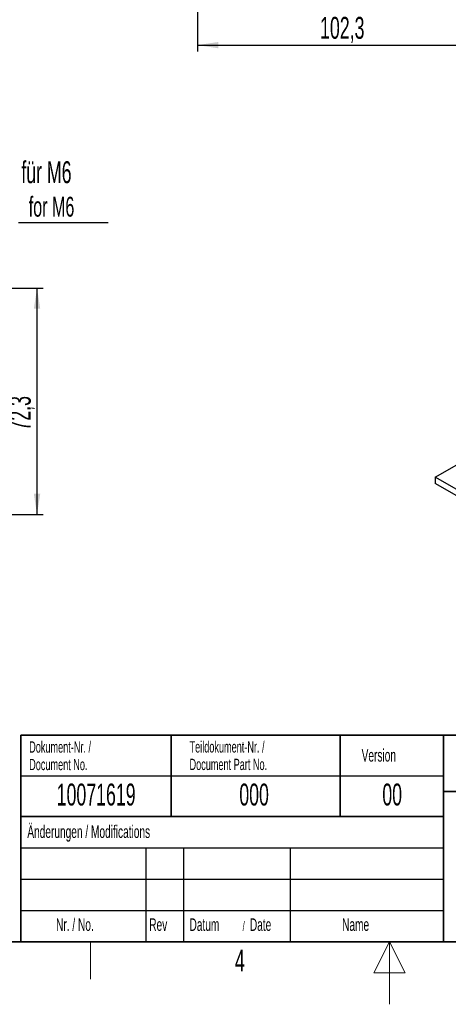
# Model space of a CAD drawing. Header units: millimetres. Extents: x 5 to 418, y 2 to 292.
# Tile 16 of 37: x 158 to 226, y 2 to 159. Entities that reach past the tile are written whole.
import ezdxf

# ---------------------------------------------------------------- set-up
doc = ezdxf.new("R2010")
doc.units = ezdxf.units.MM
doc.layers.add('SLD-0', color=7, linetype='Continuous')
doc.styles.add('SLDTEXTSTYLE0', font='TXT', dxfattribs={"width": 0.605})
doc.dimstyles.new('SLDDIMSTYLE0', dxfattribs={"dimtxt": 3.5, "dimasz": 3.302, "dimexe": 0, "dimexo": 0.0625, "dimgap": 0.875, "dimtad": 1, "dimlfac": 2, "dimrnd": 1e-09, "dimzin": 12, "dimdsep": 46, "dimtxsty": 'SLDTEXTSTYLE0', "dimsah": 1, "dimcen": 0.09, "dimadec": 0, "dimazin": 3, "dimtfac": 1, "dimtofl": 0, "dimtmove": 0, "dimatfit": 3, "dimfxl": 1, "dimfrac": 2, "dimtolj": 1, "dimtzin": 12, "dimarcsym": 0})

# ---------------------------------------------------------------- blocks, each defined once
blk = doc.blocks.new('_D_3')
at = {"layer": 'SLD-0'}
for p, q in [((186.35, 165.17), (186.35, 154.17)), ((237.5, 165.17), (237.5, 154.17)), ((186.35, 155.17), (237.5, 155.17))]:
    blk.add_line(p, q, dxfattribs=at)
for points in [[(186.35, 155.17), (189.66, 154.66), (189.66, 155.67)], [(237.5, 155.17), (234.2, 155.67), (234.2, 154.66)]]:
    blk.add_solid(points, dxfattribs=at)
at = {"layer": 'SLD-0', "insert": (205.91, 159.68), "char_height": 3.5, "attachment_point": 1, "style": 'SLDTEXTSTYLE0'}
blk.add_mtext('102,3', dxfattribs=at)
blk = doc.blocks.new('_D_6')
at = {"layer": 'SLD-0'}
for p, q in [((151.18, 116.37), (161.72, 116.37)), ((160.72, 80.22), (160.72, 116.37)), ((151.18, 80.22), (161.72, 80.22))]:
    blk.add_line(p, q, dxfattribs=at)
for points in [[(160.72, 116.37), (160.21, 113.07), (161.23, 113.07)], [(160.72, 80.22), (161.23, 83.52), (160.21, 83.52)]]:
    blk.add_solid(points, dxfattribs=at)
at = {"layer": 'SLD-0', "insert": (156.21, 93.62), "char_height": 3.5, "attachment_point": 1, "rotation": 90, "style": 'SLDTEXTSTYLE0'}
blk.add_mtext('72,3', dxfattribs=at)
blk = doc.blocks.new('SW_NOTE_0_2')
at = {"layer": 'SLD-0', "color": 0}
blk.add_line((14.31, 0), (0, 0), dxfattribs=at)
at = {"layer": 'SLD-0', "color": 0, "attachment_point": 1, "style": 'SLDTEXTSTYLE0'}
for s, insert, char_height in [('für M6', (0.42, 9.85), 3.5), ('for M6', (1.61, 4.18), 3.175)]:
    blk.add_mtext(s, dxfattribs=dict(at, insert=insert, char_height=char_height))

msp = doc.modelspace()

# ---------------------------------------------------------------- linework, layer by layer
at = {"color": 7, "linetype": 'Continuous', "lineweight": 25}
for p, q in [((224.3086, 86.1689), (232.9353, 91.149)), ((286.2511, 50.4102), (224.3086, 86.1689)), ((224.3086, 86.1689), (224.3086, 85.1891)), ((286.2511, 49.4304), (224.3086, 85.1891))]:
    msp.add_line(p, q, dxfattribs=at)
at = {"layer": 'SLD-0', "lineweight": 35}
for p, q in [((158.1167, 45), (225.6167, 45)), ((158.1167, 45), (158.1167, 32)), ((182.1167, 45), (182.1167, 32)), ((209.1167, 45), (209.1167, 32)), ((225.6167, 45), (225.6167, 32)), ((225.6167, 45), (266.3305, 45)), ((225.6167, 45), (225.6167, 36)), ((225.6167, 36), (266.3305, 36)), ((225.6167, 36), (225.6167, 12)), ((158.1167, 32), (158.1167, 12)), ((158.1167, 32), (225.6167, 32)), ((225.6167, 32), (225.6167, 12)), ((26, 12), (408, 12)), ((158.1167, 12), (225.6167, 12)), ((225.6167, 12), (266.3305, 12))]:
    msp.add_line(p, q, dxfattribs=at)
at = {"layer": 'SLD-0'}
for p, q in [((158.1167, 38.5), (225.6167, 38.5)), ((158.1167, 27), (225.6167, 27)), ((178.1167, 27), (178.1167, 12)), ((184.1167, 27), (184.1167, 12)), ((201.1167, 27), (201.1167, 12)), ((158.1167, 22), (225.6167, 22)), ((158.1167, 17), (225.6167, 17))]:
    msp.add_line(p, q, dxfattribs=at)
at = {"layer": 'SLD-0', "lineweight": 25}
msp.add_line((158.1167, 32), (225.6167, 32), dxfattribs=at)
at = {"layer": 'SLD-0', "lineweight": 18}
for p, q in [((169.25, 6), (169.25, 12)), ((217, 12), (214.5, 7)), ((217, 2), (217, 12)), ((219.5, 7), (217, 12)), ((214.5, 7), (219.5, 7))]:
    msp.add_line(p, q, dxfattribs=at)

# ---------------------------------------------------------------- block references
at = {"layer": 'SLD-0'}
msp.add_blockref('SW_NOTE_0_2', (157.7864, 126.7735), dxfattribs=at)

# ---------------------------------------------------------------- texts
at = {"layer": 'SLD-0', "style": 'SLDTEXTSTYLE0'}
for s, insert, char_height, attachment_point in [('Dokument-Nr. /', (159.4707, 43.9891), 1.8, 1), ('Teildokument-Nr. /', (185.0721, 44.0073), 1.8, 1), ('Version', (212.5452, 42.7601), 2, 1), ('Document No.', (159.4707, 41.1891), 1.8, 1), ('Document Part No.', (185.0721, 41.2073), 1.8, 1), ('10071619', (170.1557, 37.243), 3.5, 2), ('000', (195.3767, 37.243), 3.5, 2), ('00', (217.424, 37.2527), 3.5, 2), ('Änderungen / Modifications', (159.1698, 30.5619), 2, 1), ('Nr. / No.', (163.7532, 15.7244), 2, 1), ('Rev', (178.6351, 15.7244), 2, 1), ('Datum', (185.0629, 15.7244), 2, 1), ('Date', (194.7022, 15.7244), 2, 1), ('Name', (209.4275, 15.729), 2, 1), ('/', (193.5459, 15.2243), 1.5, 1), ('4', (193.1027, 10.743), 3.5, 2)]:
    msp.add_mtext(s, dxfattribs=dict(at, insert=insert, char_height=char_height, attachment_point=attachment_point))

# ---------------------------------------------------------------- dimensions: what is measured, and where the dimension line sits
at = {"layer": 'SLD-0'}
dim = msp.add_linear_dim(base=(237.5044, 155.1662), p1=(186.3544, 165.1662), p2=(237.5044, 165.1662), dimstyle='SLDDIMSTYLE0', dxfattribs=at)
dim.commit()
dim.dimension.update_dxf_attribs({"geometry": '_D_3', "text_midpoint": (211.9294, 155.1662), "dimtype": 160})
dim = msp.add_linear_dim(base=(160.7176, 116.3715), p1=(151.1846, 80.2215), p2=(151.1846, 116.3715), angle=90, dimstyle='SLDDIMSTYLE0', dxfattribs=at)
dim.commit()
dim.dimension.update_dxf_attribs({"geometry": '_D_6', "text_midpoint": (160.7176, 98.2965), "dimtype": 160})

doc.saveas('drawing.dxf')
